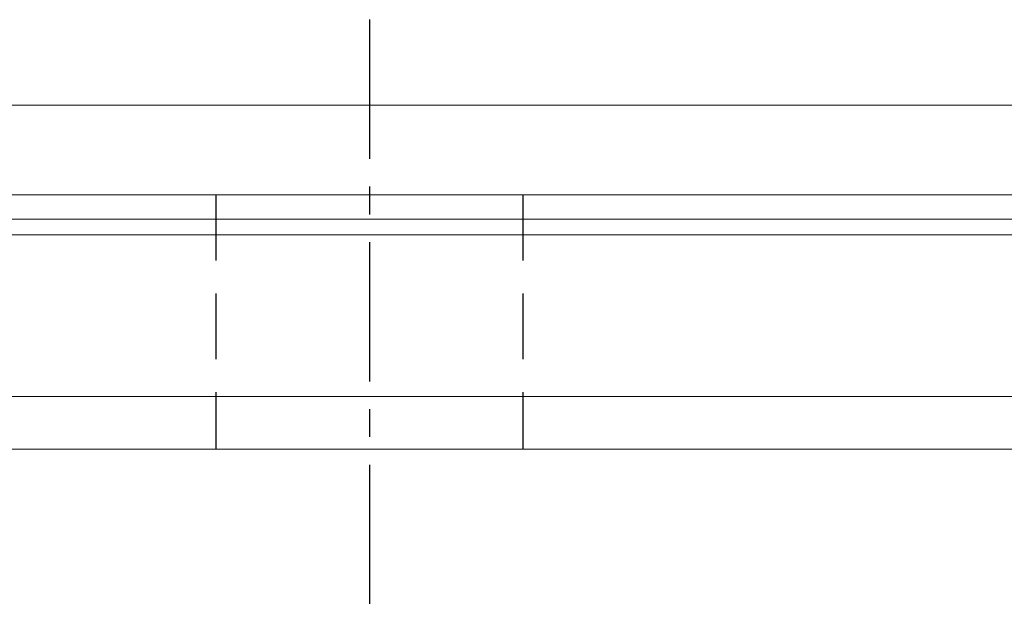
# Model space of a CAD drawing. Header units: millimetres. Extents: x 340 to 668, y 334 to 449.
# Tile 34 of 50: x 592 to 614, y 349 to 362. Entities that reach past the tile are written whole.
import ezdxf

# ---------------------------------------------------------------- set-up
doc = ezdxf.new("R2010")
doc.units = ezdxf.units.MM
doc.linetypes.add('CENTER', pattern=[10.16, 6.35, -1.27, 1.27, -1.27])
doc.linetypes.add('DASHED', pattern=[0.75, 0.5, -0.25])
for name, color, linetype in [('CL', 1, 'CENTER'), ('HID', 2, 'DASHED'), ('OUT', 3, 'Continuous')]:
    doc.layers.add(name, color=color, linetype=linetype)

msp = doc.modelspace()

# ---------------------------------------------------------------- linework, layer by layer
at = {"layer": 'CL', "color": 0, "ltscale": 0.5}
msp.add_line((599.844, 362.342), (599.844, 348.542), dxfattribs=at)
at = {"layer": 'HID', "color": 0, "ltscale": 3}
for p, q in [((596.344, 358.342), (596.344, 352.542)), ((603.344, 358.342), (603.344, 352.542))]:
    msp.add_line(p, q, dxfattribs=at)
at = {"layer": 'OUT', "color": 0, "linetype": 'Continuous', "lineweight": 15}
for p, q in [((627.059, 360.392), (539.059, 360.392)), ((627.059, 358.342), (539.059, 358.342)), ((654.08, 357.788), (497.772, 357.788)), ((625.844, 357.434), (497.718, 357.434)), ((654.08, 353.742), (496.595, 353.742)), ((625.844, 352.542), (459.844, 352.542))]:
    msp.add_line(p, q, dxfattribs=at)

doc.saveas('drawing.dxf')
